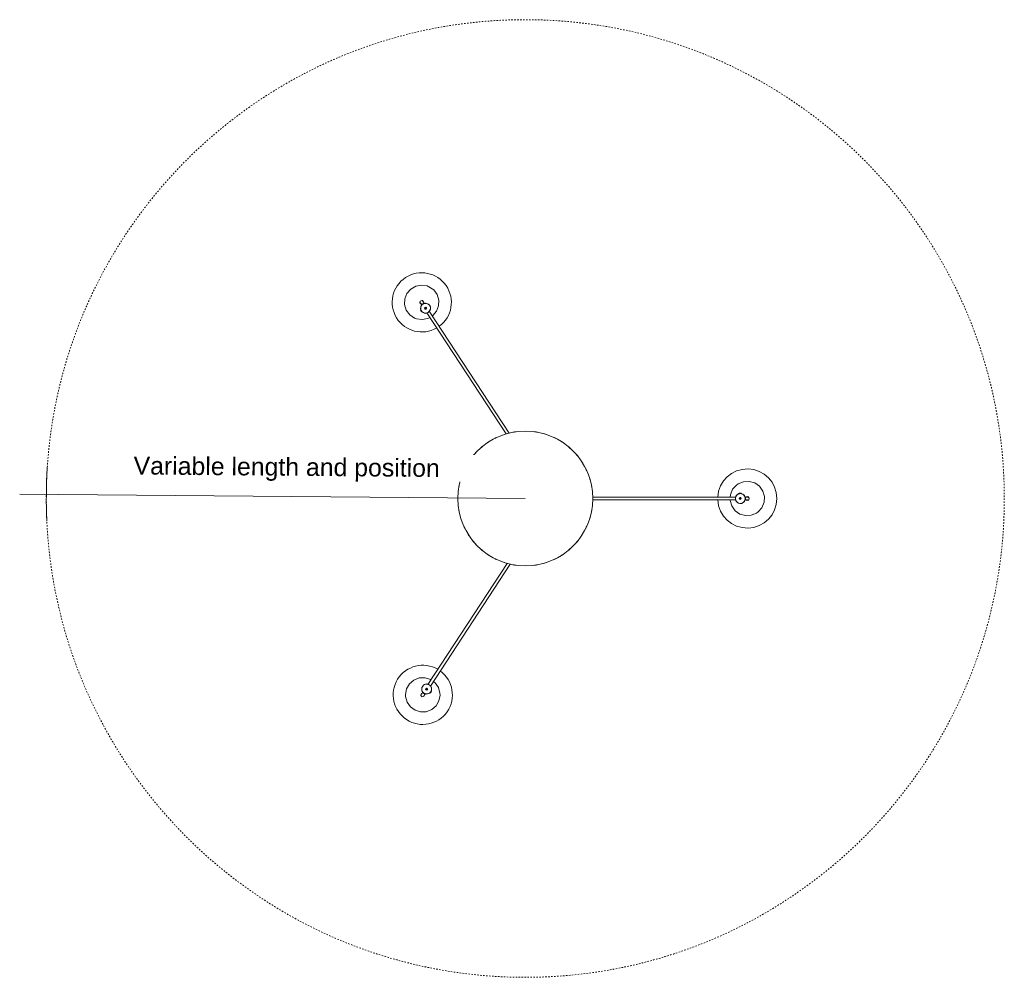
# Model space of a CAD drawing. Header units: millimetres. Extents: x -4228 to 3525, y -1129 to 7565.
# Tile 3 of 4: x -4228 to -2232, y 5623 to 7565. Entities that reach past the tile are written whole.
import ezdxf

# ---------------------------------------------------------------- set-up
doc = ezdxf.new("R2010")
doc.units = ezdxf.units.MM
doc.linetypes.add('Dash', pattern=[6, 3, -3])
doc.layers.add('A-ANNO-DIMS', color=7, linetype='Dash', lineweight=15, true_color=0xd2d2d2)
doc.layers.add('A-ANNO-DIMS-18', color=7, linetype='Continuous', lineweight=9)
doc.layers.add('E-LITE-EQPM', color=7, linetype='Continuous', lineweight=20)
doc.styles.add('Arial', font='arial.ttf', dxfattribs={"height": 36})
doc.dimstyles.new('Radial_-_3mm_Arial', dxfattribs={"dimscale": 304.8, "dimtxt": 36.729338, "dimasz": 0, "dimexe": 0.177165, "dimexo": 0, "dimgap": 0.103346, "dimtad": 1, "dimjust": 3, "dimdec": 0, "dimzin": 0, "dimdsep": 46, "dimtxsty": 'Arial', "dimblk1": 'NONE', "dimblk2": 'NONE', "dimsah": 1, "dimcen": 0.09, "dimdle": 0.177165, "dimadec": 0, "dimazin": 0, "dimtfac": 1, "dimtdec": 4, "dimtix": 1, "dimtmove": 0, "dimatfit": 2, "dimfxl": 1, "dimtvp": 1, "dimtfill": 1, "dimtolj": 1, "dimtzin": 0, "dimarcsym": 2})

# ---------------------------------------------------------------- blocks, each defined once
blk = doc.blocks.new('68591-3L_ 68592-3L KOMBO120 - 64314-54-3L CONGA Black_White pendant lamp ø450-3L-760899-Planta_PDF')
at = {"layer": 'E-LITE-EQPM'}
for p, q in [((-4.4, 444.7), (-3, 445.2)), ((-3, 445), (-3, 445.9)), ((3, 445.9), (3, 445)), ((-3, 136.5), (-3, 426.6)), ((4.4, 427), (3, 426.5)), ((3, 426.6), (3, 136.5)), ((9.5, 437.8), (10.7, 437.8)), ((10.7, 433.8), (9.5, 433.8)), ((10.7, 437.3), (9.6, 437.3)), ((10.7, 434.3), (9.6, 434.3)), ((10.7, 435.8), (10.7, 437.8)), ((10.7, 433.8), (10.7, 435.8)), ((-380.3, -192.5), (-133, -30.7)), ((-131.5, -36.9), (-377, -197.6)), ((376.5, -199.7), (131, -39)), ((132.5, -32.9), (379.8, -194.7)), ((-392.2, -191.1), (-393.9, -192.2)), ((-393.2, -193.3), (-393.9, -192.2)), ((-393.5, -191.9), (-392.9, -192.9)), ((-390.6, -190), (-392.2, -191.1)), ((-391, -190.3), (-390.4, -191.2)), ((-390.6, -190), (-389.9, -191.1)), ((-381.4, -191.6), (-380.2, -192.5)), ((-397.6, -203.9), (-397.8, -203.9)), ((-396.4, -203.1), (-395.7, -202.6)), ((-392.4, -207.6), (-393.1, -208.1)), ((-391.3, -208.6), (-392.6, -207.7)), ((376.1, -201.1), (376.4, -199.6)), ((378.3, -210.1), (378.9, -209.2)), ((378.3, -210.1), (378.5, -210.2)), ((378.6, -210.3), (380, -211.2)), ((378.8, -210.4), (379.4, -209.4)), ((380, -211.2), (381.7, -212.3)), ((381.3, -212), (381.9, -211.1)), ((382.4, -211.2), (381.7, -212.3)), ((392.6, -210.2), (391.9, -209.8)), ((393.9, -211), (393.9, -211.2)), ((395.2, -204.7), (395.9, -205.2)), ((395.7, -203.3), (395.3, -204.9))]:
    blk.add_line(p, q, dxfattribs=at)
at = {"layer": 'E-LITE-EQPM', "flags": 128}
for points in [[(-27.3, 471.9), (-18.6, 479.7), (-7.7, 484.1), (4, 484.8), (15.2, 481.5), (24.8, 474.7), (31.5, 465.2), (34.8, 453.9), (34.1, 442.2), (29.7, 431.4), (27.3, 428.1)], [(-3, 415.3), (-4, 415.2), (-15.2, 418.5), (-24.8, 425.3), (-31.5, 434.8), (-34.8, 446.1), (-34.1, 457.8), (-29.7, 468.6), (-27.3, 471.9)], [(-9.8, 436.5), (-9.9, 438.8), (-8.8, 440.3)], [(-8, 441.5), (-6.3, 444), (-5.1, 444.4)], [(-3.1, 452.5), (-3.8, 448.7), (-2.9, 447.9)], [(3.1, 447.5), (3.8, 451.3), (1, 453.9), (-2.7, 453), (-3.1, 452.5)], [(-3, 445.9), (-3, 449.4), (-3, 450)], [(3, 450), (3, 448.1), (3, 445.9)], [(3, 445.2), (6, 444.2), (8, 441.5)], [(8.8, 440.5), (9.7, 439.2), (9.8, 437.8)], [(-8.8, 431.2), (-9.7, 432.5), (-9.8, 435)], [(-3, 426.5), (-6, 427.5), (-8, 430.2)], [(27.3, 428.1), (18.6, 420.3), (7.7, 415.9), (3, 415.6)], [(8, 430.2), (6.3, 427.7), (5.1, 427.3)], [(9.8, 433.8), (9.9, 432.9), (8.8, 431.3)], [(-401.6, -242.7), (-412.9, -239.6), (-422.5, -233), (-429.5, -223.6), (-432.9, -212.4), (-432.5, -200.7), (-428.2, -189.8), (-420.6, -180.9), (-410.4, -175), (-398.9, -172.9), (-394.9, -173)], [(-394.9, -173), (-383.6, -176.1), (-373.9, -182.7), (-371.1, -186.5)], [(370.3, -188.4), (370.8, -187.6), (379.7, -180), (390.6, -175.7), (402.3, -175.3), (413.5, -178.7), (422.9, -185.6), (429.5, -195.3), (431, -199.1)], [(-367.5, -191.3), (-366.9, -192.1), (-363.5, -203.3), (-364, -215), (-368.2, -225.9), (-375.9, -234.8), (-386, -240.7), (-397.5, -242.8), (-401.6, -242.7)], [(-395.8, -202.7), (-396.7, -199.7), (-395.5, -196.5)], [(-395.1, -195.3), (-394.5, -193.8), (-393.4, -193)], [(-390.1, -190.7), (-389.3, -190.2), (-387.4, -190.3)], [(-386, -190.3), (-383, -190.4), (-382, -191.1)], [(-376.9, -197.5), (-376.1, -200.5), (-377.3, -203.7)], [(364.5, -220.8), (362.7, -209.2), (364.9, -197.7), (367.3, -193.6)], [(431, -199.1), (432.7, -210.7), (430.5, -222.2), (424.7, -232.3), (415.8, -239.9), (404.9, -244.2), (393.2, -244.7), (382, -241.2), (372.6, -234.3), (365.9, -224.6), (364.5, -220.8)], [(379.7, -194.6), (382.1, -192.6), (385.5, -192.4)], [(386.8, -192.3), (388.4, -192.2), (390.6, -193.6)], [(391.8, -194.4), (393.7, -195.6), (394.5, -197.3)], [(395, -198.6), (396.1, -201.4), (395.8, -202.6)], [(-397.8, -203.9), (-401.3, -205.4), (-402, -209.1), (-399.2, -211.7), (-398.6, -211.8)], [(-399.9, -205.3), (-398.3, -204.3), (-396.4, -203.1)], [(-398.6, -211.8), (-395.1, -210.3), (-394.9, -209.2)], [(-393.1, -208.1), (-396.1, -210.1), (-396.6, -210.4)], [(-386.7, -209.9), (-389.7, -209.8), (-390.8, -209.1)], [(-381.6, -208.7), (-383.4, -210), (-385.3, -209.9)], [(-377.7, -204.9), (-378.2, -206.4), (-380.3, -207.8)], [(376.8, -205.8), (375.6, -203.1), (375.9, -201.8)], [(378.8, -209.4), (378, -208.9), (377.3, -207.1)], [(385, -212.1), (383.4, -212.2), (382.2, -211.5)], [(392.1, -209.8), (389.6, -211.8), (386.2, -212)], [(396.1, -212.5), (394.5, -211.4), (392.6, -210.2)], [(393.9, -211.2), (396.7, -213.8), (400.4, -212.9), (401.7, -209.3), (401.5, -208.7)], [(395.9, -205.2), (398.9, -207.1), (399.4, -207.5)], [(401.5, -208.7), (398.8, -206.1), (397.6, -206.4)]]:
    blk.add_lwpolyline(points, dxfattribs=at)
at = {"layer": 'E-LITE-EQPM'}
for centre, radius, start, end in [((0, 450), 60, 90.0002, 267.1245), ((0, 450), 60, 272.888, 90.0002), ((0, 435.8), 10, 90, 270), ((0, 450), 3, 165, 180), ((0, 450), 3, 180, 191.588), ((0, 435.8), 10, 270, 90), ((0, 450), 3, 0, 15), ((0, 450), 3, 348.4123, 0), ((0, 435.8), 10.3, 30, 32.0576), ((0, 435.8), 10.3, 210, 212.0576), ((0, 435.8), 2, 90, 270), ((0, 435.8), 2, 90, 270), ((0, 435.8), 2, 270, 90), ((0, 435.8), 2, 270, 90), ((0, 0), 136.7, 113.5273, 116.9461), ((0, 0), 136.7, 105.7108, 108.9297), ((0, 0), 136.7, 97.808, 100.6585), ((0, 0), 136.7, 79.3415, 82.192), ((0, 0), 136.7, 71.0703, 74.2892), ((0, 0), 136.7, 63.0539, 66.4727), ((0, 0), 136.7, 129.2715, 132.799), ((0, 0), 136.7, 121.4387, 124.9273), ((0, 0), 136.7, 55.0727, 58.4961), ((0, 0), 136.7, 47.201, 50.7285), ((0, 0), 136.7, 137.201, 140.7285), ((0, 0), 136.7, 39.2715, 42.799), ((0, 0), 136.7, 153.0539, 156.4727), ((0, 0), 136.7, 145.0727, 148.5613), ((0, 0), 136.7, 31.4387, 34.9273), ((0, 0), 136.7, 23.5273, 26.9461), ((0, 0), 136.7, 161.0703, 164.2892), ((0, 0), 136.7, 15.7108, 18.9297), ((0, 0), 136.7, 169.4741, 172.16), ((0, 0), 136.7, 7.84, 10.5259), ((0, 0), 136.7, 187.84, 190.5259), ((0, 0), 136.7, 349.4741, 352.16), ((0, 0), 136.7, 195.7108, 198.9297), ((0, 0), 136.7, 341.0703, 344.2892), ((0, 0), 136.7, 203.5273, 206.9461), ((0, 0), 136.7, 333.0539, 336.4727), ((0, 0), 136.7, 211.4387, 214.9273), ((0, 0), 136.7, 325.0727, 328.5613), ((0, 0), 136.7, 219.2715, 222.799), ((0, 0), 136.7, 317.201, 320.7285), ((0, 0), 136.7, 227.201, 230.7285), ((0, 0), 136.7, 235.0727, 238.5613), ((0, 0), 136.7, 301.5039, 304.9273), ((0, 0), 136.7, 309.2715, 312.799), ((0, 0), 136.7, 243.0539, 246.4727), ((0, 0), 136.7, 251.0703, 254.2892), ((0, 0), 136.7, 259.3415, 262.192), ((0, 0), 136.7, 277.808, 280.6585), ((0, 0), 136.7, 285.7108, 288.9297), ((0, 0), 136.7, 293.5273, 296.9461), ((-398.2, -207.8), 60, 36.0481, 213.1948), ((397.7, -209.9), 60, 326.8092, 143.9689), ((-398.2, -207.8), 60, 213.1948, 30.2844), ((-386.4, -200.1), 10, 33.1948, 213.1948), ((-386.4, -200.1), 10.3, 153.1948, 155.2524), ((-386.4, -200.1), 10, 213.1948, 33.1948), ((-386.4, -200.1), 2, 33.1948, 213.1948), ((-386.4, -200.1), 2, 33.1948, 213.1948), ((-386.4, -200.1), 2, 213.1948, 33.1948), ((-386.4, -200.1), 2, 213.1948, 33.1948), ((397.7, -209.9), 60, 149.7326, 326.8092), ((385.9, -202.2), 10, 146.8093, 326.8093), ((385.9, -202.2), 10, 326.8093, 146.8093), ((385.9, -202.2), 10.3, 86.8093, 88.8669), ((-398.2, -207.9), 3, 123.1948, 138.1948), ((-398.2, -207.9), 3, 111.7336, 123.1948), ((-398.2, -207.9), 3, 288.1948, 303.1948), ((-398.2, -207.9), 3, 303.1948, 314.9332), ((-386.4, -200.1), 10.3, 333.1948, 335.2524), ((385.9, -202.2), 2, 146.8093, 326.8093), ((385.9, -202.2), 2, 146.8093, 326.8093), ((385.9, -202.2), 2, 326.8093, 146.8093), ((385.9, -202.2), 2, 326.8093, 146.8093), ((385.9, -202.2), 10.3, 266.8093, 268.8669), ((397.7, -210), 3, 225.0713, 236.8093), ((397.7, -210), 3, 236.8093, 251.8093), ((397.7, -210), 3, 56.8093, 68.2709), ((397.7, -210), 3, 41.8093, 56.8093)]:
    blk.add_arc(centre, radius, start, end, dxfattribs=at)
for centre, major_axis, ratio, start_param, end_param in [((0, 435.8), (-3, 0), 0.082751, 0.845594, 1.570796), ((0, 435.8), (3, 0), 0.082751, 4.712389, 5.437591), ((-386.4, -200.1), (-1.64, 2.51), 0.081445, 4.712389, 5.437754), ((-386.4, -200.1), (-1.64, 2.51), 0.081445, 3.987024, 4.712389), ((385.9, -202.2), (1.64, 2.51), 0.081445, 1.570796, 2.296161), ((385.9, -202.2), (1.64, 2.51), 0.081445, 0.845431, 1.570796)]:
    blk.add_ellipse(centre, major_axis=major_axis, ratio=ratio, start_param=start_param, end_param=end_param, dxfattribs=at)
for points, knots in [([(-4.4, 444.8), (-4.4, 444.8), (-4.3, 444.9), (-3.8, 445.1), (-3.2, 445.3), (-2.7, 445.5)], [0, 0, 0, 0, 0.1428571, 0.2857143, 0.5714286, 0.5714286, 0.5714286, 0.5714286]), ([(0, 446.3), (-0.5, 446.3), (-1.6, 446.3), (-2.6, 446.2), (-3, 446), (-3, 445.9), (-3, 445.8)], [-1, -1, -1, -1, -0.8333333, -0.6666667, -0.5555556, -0.4444444, -0.4444444, -0.4444444, -0.4444444]), ([(0, 446.3), (0.4, 446.3), (1.1, 446.3), (2, 446.2), (2.7, 446.1), (3, 446), (3, 445.9), (3, 445.8), (3, 445.8)], [0, 0, 0, 0, 0.1111111, 0.2222222, 0.3333333, 0.4444444, 0.5138889, 0.5555556, 0.5555556, 0.5555556, 0.5555556]), ([(2.7, 445.5), (3, 445.4), (3.4, 445.3), (3.8, 445.1), (4, 445), (4.1, 445), (4.2, 444.9), (4.3, 444.9), (4.4, 444.8), (4.4, 444.8)], [0.4285714, 0.4285714, 0.4285714, 0.4285714, 0.5714286, 0.6785714, 0.7321429, 0.7857143, 0.8392857, 0.8928571, 1, 1, 1, 1]), ([(-1.6, 426), (-1.7, 426), (-2.4, 426.1), (-3.2, 426.3), (-3.8, 426.6), (-4, 426.7), (-4.1, 426.7), (-4.2, 426.8), (-4.3, 426.8), (-4.4, 426.8), (-4.4, 426.8)], [0.2297746, 0.2297746, 0.2297746, 0.2297746, 0.2857143, 0.5714286, 0.6785714, 0.7321429, 0.7857143, 0.8392857, 0.8928571, 1, 1, 1, 1]), ([(4.4, 426.8), (4.4, 426.8), (4.3, 426.8), (3.8, 426.6), (2.9, 426.2), (1.9, 426), (1.5, 425.9)], [0, 0, 0, 0, 0.1428571, 0.2857143, 0.5714286, 0.7857143, 0.7857143, 0.7857143, 0.7857143]), ([(9.8, 437.8), (9.8, 437.8), (9.8, 437.8), (9.8, 437.7), (9.9, 437.6), (9.9, 437.4), (9.9, 437.1), (10, 436.8), (10, 436.5), (10, 436.2), (10, 435.9), (10, 435.8)], [0, 0, 0, 0, 0.0555556, 0.1111111, 0.1666667, 0.2222222, 0.2777778, 0.3333333, 0.3888889, 0.4444444, 0.5138889, 0.5138889, 0.5138889, 0.5138889]), ([(10, 435.8), (10, 435.7), (10, 435.5), (10, 435.3), (10, 434.9), (9.9, 434.5), (9.9, 434.2), (9.8, 433.9), (9.8, 433.8), (9.8, 433.8)], [0.5138889, 0.5138889, 0.5138889, 0.5138889, 0.5486111, 0.5833333, 0.6527778, 0.7222222, 0.7916667, 0.8611111, 1, 1, 1, 1]), ([(-393.4, -193), (-393.4, -193), (-393.4, -193), (-393.3, -192.9), (-393.2, -192.8), (-393.1, -192.7), (-392.9, -192.5), (-392.7, -192.3), (-392.4, -192.1), (-392.1, -191.9), (-391.9, -191.8), (-391.8, -191.7)], [0, 0, 0, 0, 0.0555556, 0.1111111, 0.1666667, 0.2222222, 0.2777778, 0.3333333, 0.3888889, 0.4444444, 0.5138889, 0.5138889, 0.5138889, 0.5138889]), ([(-391.8, -191.7), (-391.7, -191.6), (-391.6, -191.6), (-391.3, -191.4), (-391, -191.2), (-390.7, -191.1), (-390.4, -191), (-390.2, -190.8), (-390.1, -190.8), (-390.1, -190.8)], [0.5138889, 0.5138889, 0.5138889, 0.5138889, 0.5486111, 0.5833333, 0.6527778, 0.7222222, 0.7916667, 0.8611111, 1, 1, 1, 1]), ([(-381.2, -191.5), (-381.2, -191.5), (-381.1, -191.6), (-380.7, -191.8), (-379.9, -192.4), (-379.2, -193.1), (-378.9, -193.5)], [0, 0, 0, 0, 0.1428571, 0.2857143, 0.5714286, 0.7857143, 0.7857143, 0.7857143, 0.7857143]), ([(-377.3, -195.9), (-377.2, -196.1), (-376.9, -196.7), (-376.7, -197.6), (-376.6, -198.2), (-376.5, -198.4), (-376.5, -198.5), (-376.5, -198.7), (-376.5, -198.8), (-376.4, -198.8), (-376.4, -198.8)], [0.2196523, 0.2196523, 0.2196523, 0.2196523, 0.2857143, 0.5714286, 0.6785714, 0.7321429, 0.7857143, 0.8392857, 0.8928571, 1, 1, 1, 1]), ([(376, -200.9), (376, -200.9), (376, -200.8), (376, -200.4), (376.2, -199.4), (376.6, -198.4), (376.8, -198)], [0, 0, 0, 0, 0.1428571, 0.2857143, 0.5714286, 0.7857143, 0.7857143, 0.7857143, 0.7857143]), ([(378.4, -195.5), (378.5, -195.4), (379, -194.9), (379.7, -194.3), (380.2, -194), (380.4, -193.9), (380.5, -193.8), (380.6, -193.7), (380.7, -193.7), (380.7, -193.6), (380.7, -193.6)], [0.2196523, 0.2196523, 0.2196523, 0.2196523, 0.2857143, 0.5714286, 0.6785714, 0.7321429, 0.7857143, 0.8392857, 0.8928571, 1, 1, 1, 1]), ([(-395.2, -205.8), (-395.3, -205.5), (-395.7, -205), (-396.2, -204.1), (-396.4, -203.5), (-396.5, -203.2), (-396.4, -203.1), (-396.3, -203.1), (-396.3, -203.1)], [0, 0, 0, 0, 0.1111111, 0.2222222, 0.3333333, 0.4444444, 0.5138889, 0.5555556, 0.5555556, 0.5555556, 0.5555556]), ([(-395.9, -203.1), (-396, -202.8), (-396.1, -202.4), (-396.2, -202), (-396.2, -201.8), (-396.3, -201.6), (-396.3, -201.5), (-396.3, -201.4), (-396.3, -201.4), (-396.3, -201.4)], [0.4285714, 0.4285714, 0.4285714, 0.4285714, 0.5714286, 0.6785714, 0.7321429, 0.7857143, 0.8392857, 0.8928571, 1, 1, 1, 1]), ([(-395.2, -205.8), (-394.9, -206.3), (-394.3, -207.1), (-393.6, -207.9), (-393.2, -208.2), (-393.1, -208.1), (-393.1, -208)], [-1, -1, -1, -1, -0.8333333, -0.6666667, -0.5555556, -0.4444444, -0.4444444, -0.4444444, -0.4444444]), ([(-391.5, -208.7), (-391.5, -208.7), (-391.6, -208.6), (-392, -208.4), (-392.5, -208), (-392.9, -207.6)], [0, 0, 0, 0, 0.1428571, 0.2857143, 0.5714286, 0.5714286, 0.5714286, 0.5714286]), ([(380.3, -210.5), (380.3, -210.5), (380.2, -210.4), (379.9, -210.2), (379.6, -210), (379.4, -209.8), (379.1, -209.6), (378.9, -209.4), (378.8, -209.3), (378.8, -209.3)], [0.5138889, 0.5138889, 0.5138889, 0.5138889, 0.5486111, 0.5833333, 0.6527778, 0.7222222, 0.7916667, 0.8611111, 1, 1, 1, 1]), ([(382.2, -211.5), (382.2, -211.5), (382.2, -211.5), (382.1, -211.5), (381.9, -211.4), (381.8, -211.3), (381.5, -211.2), (381.3, -211.1), (381, -210.9), (380.7, -210.8), (380.5, -210.6), (380.3, -210.5)], [0, 0, 0, 0, 0.0555556, 0.1111111, 0.1666667, 0.2222222, 0.2777778, 0.3333333, 0.3888889, 0.4444444, 0.5138889, 0.5138889, 0.5138889, 0.5138889]), ([(392.4, -209.8), (392.3, -209.9), (391.9, -210.2), (391.6, -210.4), (391.4, -210.6), (391.3, -210.6), (391.2, -210.7), (391.1, -210.8), (391, -210.8), (391, -210.8)], [0.4285714, 0.4285714, 0.4285714, 0.4285714, 0.5714286, 0.6785714, 0.7321429, 0.7857143, 0.8392857, 0.8928571, 1, 1, 1, 1]), ([(394.7, -208), (394.5, -208.2), (394.1, -208.8), (393.5, -209.6), (393, -210.1), (392.8, -210.3), (392.6, -210.2), (392.6, -210.2), (392.6, -210.1)], [0, 0, 0, 0, 0.1111111, 0.2222222, 0.3333333, 0.4444444, 0.5138889, 0.5555556, 0.5555556, 0.5555556, 0.5555556]), ([(394.7, -208), (395, -207.5), (395.5, -206.6), (395.9, -205.7), (396, -205.2), (395.9, -205.2), (395.8, -205.2)], [-1, -1, -1, -1, -0.8333333, -0.6666667, -0.5555556, -0.4444444, -0.4444444, -0.4444444, -0.4444444]), ([(395.8, -203.5), (395.8, -203.5), (395.8, -203.6), (395.7, -204.1), (395.6, -204.7), (395.4, -205.2)], [0, 0, 0, 0, 0.1428571, 0.2857143, 0.5714286, 0.5714286, 0.5714286, 0.5714286])]:
    blk.add_open_spline(points, degree=3, knots=knots, dxfattribs=at)
for points in [[(-1, 425.9), (-1.2, 425.9), (-1.3, 425.9), (-1.5, 426)], [(1.5, 425.9), (1.3, 425.9), (1.1, 425.9), (1, 425.9)]]:
    blk.add_open_spline(points, degree=3, dxfattribs=at)
blk = doc.blocks.new('DIMBLOCK1-Planta_PDF')
at = {"layer": 'A-ANNO-DIMS-18', "color": 8, "true_color": 0x808080, "transparency": 16777216}
blk.add_line((-3202.8, 6594.1), (-4227.8, 6602.6), dxfattribs=at)
blk.add_arc((-3202.8, 6594.1), 971, 176.3391, 182.7119, dxfattribs=at)
at = {"layer": 'A-ANNO-DIMS-18', "color": 0, "transparency": 16777216, "insert": (-3996.7, 6678.9), "char_height": 36, "width": 741.82, "attachment_point": 1, "rotation": 359.5255, "line_spacing_factor": 0.941778, "style": 'Arial', "bg_fill": 3, "box_fill_scale": 1.25, "bg_fill_color": 256, "bg_fill_true_color": 13158600, "bg_fill_transparency": 0}
blk.add_mtext('Variable length and position', dxfattribs=at)
blk = doc.blocks.new('_None')

msp = doc.modelspace()

# ---------------------------------------------------------------- linework, layer by layer
at = {"layer": 'A-ANNO-DIMS', "color": 7, "true_color": 0xf0f0f0}
msp.add_circle((-3202.8, 6594.1), 971, dxfattribs=at)
at = {"layer": 'E-LITE-EQPM'}
for start, end in [(90, 270), (270, 90)]:
    msp.add_arc((-3202.8, 6594.1), 136.7, start, end, dxfattribs=at)

# ---------------------------------------------------------------- block references
at = {"layer": 'E-LITE-EQPM', "extrusion": (0, 0, -1), "rotation": 89.9999949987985}
msp.add_blockref('68591-3L_ 68592-3L KOMBO120 - 64314-54-3L CONGA Black_White pendant lamp ø450-3L-760899-Planta_PDF', (3202.8, 6594.1), dxfattribs=at)

# ---------------------------------------------------------------- next in the draw order: dimensions: what is measured, and where the dimension line sits
at = {"layer": 'A-ANNO-DIMS', "color": 8, "linetype": 'Continuous', "lineweight": 9, "true_color": 0x808080}
dim = msp.add_radius_dim(center=(-3202.8, 6594.1), mpoint=(-4173.8, 6602.2), text='Variable length and position', dimstyle='Radial_-_3mm_Arial', override={"dimpost": 'R <>'}, dxfattribs=at)
dim.commit()
dim.dimension.update_dxf_attribs({"geometry": 'DIMBLOCK1-Planta_PDF', "text_midpoint": (-3687.8, 6652.9)})

doc.saveas('drawing.dxf')
